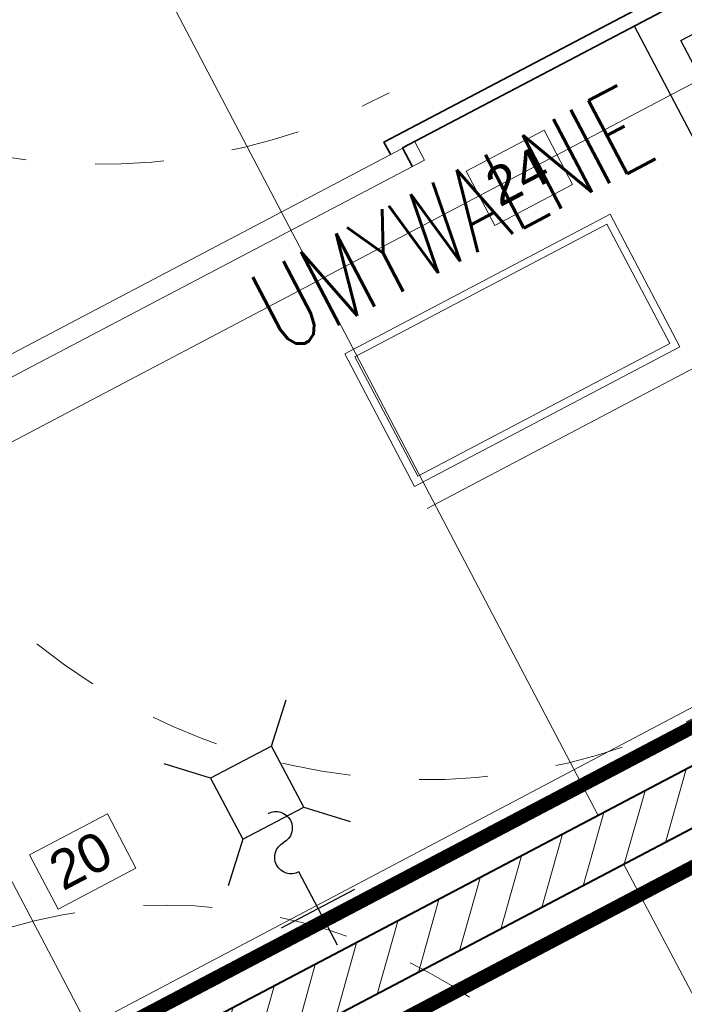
# Model space of a CAD drawing. Header units: metres. Extents: x 7408630 to 7411134, y 5569633 to 5570339.
# Tile 57 of 76: x 7410492.497 to 7410493.461, y 5569901.969 to 5569903.399. Entities that reach past the tile are written whole.
import ezdxf
from ezdxf.enums import TextEntityAlignment as Align

# ---------------------------------------------------------------- set-up
doc = ezdxf.new("R2010")
doc.units = ezdxf.units.M
doc.header["$MEASUREMENT"] = 0
doc.linetypes.add('HIDDEN', pattern=[9.524999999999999, 6.35, -3.175])
doc.linetypes.add('HIDDEN2', pattern=[4.762499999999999, 3.175, -1.5875])
for name, color, linetype, lineweight in [('0-drzwi-linia', 213, 'Continuous', 5), ('0-ZABUDOWA GK-MDF', 54, 'Continuous', 35), ('0_LEGENDA', 253, 'Continuous', 13), ('1_POSADZKA PODZIAŁY', 151, 'Continuous', 0), ('1_POSADZKI COKOŁY', 170, 'Continuous', 0), ('Hatch_zamurowania', 4, 'Continuous', 5), ('OPIS POM NOWE', 140, 'Continuous', 5), ('Opis_pom', 9, 'Continuous', 18), ('Sciany', 2, 'Continuous', 40)]:
    doc.layers.add(name, color=color, linetype=linetype, lineweight=lineweight)
doc.layers.add('0-wypos-sanitarne', color=1, linetype='Continuous')
doc.layers.add('Wyburzenia', color=7, linetype='Continuous', lineweight=13, true_color=0xb0b0b0)
doc.styles.add('ARIAL', font='tahoma.ttf')
doc.styles.add('ROMANS07', font='arial.ttf')
doc.styles.add('TXT', font='simplex.shx')
pattern_1 = [(0, (-58931.34199039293, 199163.1944934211), (0, 80), []), (90, (-58931.34199039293, 199163.1944934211), (-80, 4.898587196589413e-15), [])]

# ---------------------------------------------------------------- blocks, each defined once
blk = doc.blocks.new('drzwi giszet')
blk.add_lwpolyline([(68617.38963798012, -194499.2654756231), (68617.38963873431, -194409.2654942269), (68620.38963873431, -194409.2654942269), (68620.38963798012, -194499.2654756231)], close=True)
blk.add_lwpolyline([(68572.42657202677, -194476.0883026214), (68572.42657198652, -194526.0883026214)])
at = {"linetype": 'HIDDEN'}
blk.add_arc((68617.38963873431, -194499.2654942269), 90, 88.08978682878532, 179.999987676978, dxfattribs=at)
blk = doc.blocks.new('prysznic')
at = {"layer": '0-wypos-sanitarne'}
for points in [[(39554.31680376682, -197588.5821497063), (39634.31680376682, -197588.5821497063), (39634.31680376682, -197668.5821497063), (39554.31680376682, -197668.5821497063)], [(39559.31680376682, -197593.5821497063), (39629.31680376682, -197593.5821497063), (39629.31680376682, -197663.5821497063), (39559.31680376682, -197663.5821497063)]]:
    blk.add_lwpolyline(points, close=True, dxfattribs=at)
for points in [[(39569.31680376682, -197603.5821497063), (39614.31680376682, -197603.5821497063)], [(39615.78126986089, -197607.1176836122), (39569.31680376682, -197653.5821497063)], [(39619.31680376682, -197608.5821497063), (39619.31680376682, -197653.5821497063)]]:
    blk.add_lwpolyline(points, dxfattribs=at)
blk.add_circle((39619.31680376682, -197603.5821497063), 5, dxfattribs=at)
blk = doc.blocks.new('A$C19D82A3D')
for points in [[(-5, 10), (-10.00000000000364, 15.00000000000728)], [(5, 10), (10.00000000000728, 15)], [(-5, 0), (-9.999999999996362, -5)], [(5, 0), (10, -5)]]:
    blk.add_lwpolyline(points)
blk.add_lwpolyline([(-5, 10), (5, 10), (5, 0), (-5, 0)], close=True)
blk = doc.blocks.new('A$C22F40D41')
for points in [[(5.999999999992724, -6), (6, 6)], [(0, 0), (12, 0)]]:
    blk.add_lwpolyline(points)
for centre, start, end in [((19.19999999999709, 0), 0, 180), ((14.40000000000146, 0), 180, 0)]:
    blk.add_arc(centre, 2.4, start, end)
blk = doc.blocks.new('A$C142d3faa')
at = {"layer": '1_POSADZKA PODZIAŁY'}
h = blk.add_hatch(dxfattribs=at)
h.set_pattern_fill('_USER', color=256, scale=80, double=1, pattern_type=0)
h.set_pattern_definition(pattern_1)
h.paths.add_polyline_path([(28.22535916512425, 1045.606190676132), (175.2253591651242, 1045.606190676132), (175.2253591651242, 1273.606190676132), (408.2253591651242, 1273.606190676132), (408.2253591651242, 1588.606190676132), (65.22535916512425, 1588.606190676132), (65.22535916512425, 1464.606190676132), (38.22535945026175, 1464.606190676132), (38.22535945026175, 1191.606190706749), (63.22535916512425, 1191.606190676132), (63.22535915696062, 1179.606190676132), (27.22535916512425, 1179.606190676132)])
h = blk.add_hatch(dxfattribs=at)
h.set_pattern_fill('_USER', color=256, scale=80, double=1, pattern_type=0)
h.set_pattern_definition(pattern_1)
h.paths.add_polyline_path([(419.2253591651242, 1045.606190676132), (183.2253591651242, 1045.606190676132), (183.2253591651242, 1265.606190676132), (299.2339670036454, 1265.596304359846), (299.2339670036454, 1245.596304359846), (419.2253591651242, 1245.606190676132)])
at = {"layer": 'Hatch_zamurowania'}
h = blk.add_hatch(dxfattribs=at)
h.set_pattern_fill('ANSI31', color=256, scale=1.5)
h.set_pattern_definition([(45, (-50117.48606533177, 199163.1944934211), (-3.367596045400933, 3.367596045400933), [])])
h.paths.add_polyline_path([(175.2253591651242, 1045.400270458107), (175.2253591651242, 1273.606190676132), (419.2253591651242, 1273.606190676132), (419.2253591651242, 1265.606190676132), (183.2253591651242, 1265.606190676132), (183.2253591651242, 1045.606190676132)])
at = {"layer": '0-ZABUDOWA GK-MDF'}
for points in [[(299.2425918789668, 1372.639796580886), (299.2425918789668, 1374.639796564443), (419.2253591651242, 1374.606190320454)], [(301.2425918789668, 1369.639796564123), (301.2425918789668, 1372.639796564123), (419.2253591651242, 1372.606190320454)]]:
    blk.add_lwpolyline(points, dxfattribs=at)
at = {"layer": '0_LEGENDA', "color": 7}
for points in [[(307.8643481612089, 1365.355180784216), (320.6140506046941, 1365.355180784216), (320.6140506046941, 1356.428906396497), (307.8643481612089, 1356.428906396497)], [(205.5357274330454, 1307.007595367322), (218.2854298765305, 1307.007595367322), (218.2854298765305, 1298.081320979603), (205.5357274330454, 1298.081320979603)]]:
    blk.add_lwpolyline(points, dxfattribs=at)
for points in [[(307.8643481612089, 1356.428906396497), (320.6140506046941, 1356.428906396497), (320.6140506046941, 1365.355180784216), (307.8643481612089, 1365.355180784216)], [(205.5357274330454, 1298.081320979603), (218.2854298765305, 1298.081320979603), (218.2854298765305, 1307.007595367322), (205.5357274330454, 1307.007595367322)]]:
    blk.add_lwpolyline(points, close=True, dxfattribs=at)
at = {"layer": '1_POSADZKI COKOŁY', "color": 180, "true_color": 0x3022f7, "const_width": 2}
for points in [[(33.22535916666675, 1050.606190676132), (170.2253591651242, 1050.606190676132), (170.2253591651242, 1278.606266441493), (414.2253591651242, 1278.602569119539), (414.2253591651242, 1583.606190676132), (70.22535918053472, 1583.606190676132), (70.22535956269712, 1459.606190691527), (43.22535944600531, 1459.60619060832), (43.22535922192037, 1196.606190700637), (68.22535916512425, 1196.60619067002), (68.22535916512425, 1174.606190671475), (33.22535920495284, 1174.606190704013)], [(188.2253591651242, 1050.606190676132), (414.2253591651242, 1050.606190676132), (414.2253591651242, 1240.606190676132), (294.2253591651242, 1240.606190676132), (294.2253591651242, 1260.606190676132), (188.2253591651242, 1260.606190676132)]]:
    blk.add_lwpolyline(points, close=True, dxfattribs=at)
at = {"layer": 'Opis_pom', "ltscale": 0.7}
for points in [[(279.8934830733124, 1328.328595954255), (323.413483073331, 1328.328595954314), (323.413483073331, 1350.088595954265), (279.8934830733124, 1350.088595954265)], [(280.9814830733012, 1329.416595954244), (322.325483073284, 1329.416595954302), (322.325483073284, 1349.000595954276), (280.9814830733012, 1349.000595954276)]]:
    blk.add_lwpolyline(points, close=True, dxfattribs=at)
at = {"layer": 'Sciany'}
for points in [[(419.2253591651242, 1273.606190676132), (175.2253591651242, 1273.606190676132)], [(419.2253591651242, 1265.606190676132), (183.2253591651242, 1265.606190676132)]]:
    blk.add_lwpolyline(points, dxfattribs=at)
at = {"layer": 'Wyburzenia', "linetype": 'HIDDEN2', "ltscale": 3}
blk.add_arc((182.2253590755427, 1220.606190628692), 80, 3.668558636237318e-08, 90.0000000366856, dxfattribs=at)
at = {"layer": '0-drzwi-linia', "rotation": 90.00000000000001}
for p in [(-194196.0401164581, -67146.78036698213), (-194196.0401164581, -67247.78344764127)]:
    blk.add_blockref('drzwi giszet', p, dxfattribs=at)
at = {"layer": '0-wypos-sanitarne'}
blk.add_blockref('prysznic', (-39215.06315442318, 198961.1883319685), dxfattribs=at)
at = {"layer": '0-wypos-sanitarne', "xscale": -1}
for name, p, rotation in [('A$C19D82A3D', (238.9627763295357, 1304.605224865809), 180), ('A$C22F40D41', (238.9627763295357, 1274.605224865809), 270)]:
    blk.add_blockref(name, p, dxfattribs=dict(at, rotation=rotation))
at = {"layer": '0_LEGENDA', "color": 7, "char_height": 7.5, "width": 10.99403024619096, "attachment_point": 3, "style": 'ROMANS07'}
for s, insert in [('{\\H0.75x;24}', (318.4023587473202, 1364.022638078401)), ('{\\H0.75x;20}', (216.0737380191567, 1305.675052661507))]:
    blk.add_mtext(s, dxfattribs=dict(at, insert=insert))
at = {"layer": 'OPIS POM NOWE', "style": 'ARIAL'}
for tag, p in [('E1,4', (2085.453509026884, 1677.902724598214)), ('E1,4', (2642.565068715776, 1467.098580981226)), ('E1,4', (2887.554946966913, 1334.669140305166)), ('E1,1', (2346.15172770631, 945.3069204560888)), ('E1,2', (2380.289767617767, 731.4605824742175)), ('E1,4', (3248.926969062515, 423.5622677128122)), ('E1,3', (2269.290473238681, 389.8474601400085)), ('E1,5', (4145.396889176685, -41.41678165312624))]:
    blk.add_attdef(tag, text='', height=23.936, dxfattribs=at).set_placement(p, align=Align.MIDDLE_CENTER)
at = {"layer": 'Opis_pom', "ltscale": 0.7, "style": 'TXT', "width": 0.7}
blk.add_text('UMYWALNIE', height=12, dxfattribs=at).set_placement((302.7686155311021, 1354.134908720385), align=Align.CENTER)
at = {"layer": 'Opis_pom', "ltscale": 0.7, "style": 'ARIAL'}
for tag, p in [('B1,18', (784.175454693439, 4749.376909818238)), ('B1,21', (1474.160621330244, 4744.552251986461)), ('B1/17', (593.1950013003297, 4721.360037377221)), ('1,23', (2643.879736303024, 4721.360037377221)), ('1,22', (2015.997302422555, 4715.619925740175)), ('A1,1', (-123.2752701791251, 4710.792713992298)), ('B1,1', (2964.213888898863, 4687.194759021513)), ('B1,19', (983.4770436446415, 4684.250472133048)), ('A1,6', (-365.3793687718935, 4657.226791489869)), ('A1,16', (198.2072643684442, 4631.436355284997)), ('B1,20', (1267.194878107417, 4624.632454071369)), ('B1,3', (3298.013043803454, 4567.235815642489)), ('B1,4', (4545.109849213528, 4480.622250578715)), ('A1,5', (-782.1155021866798, 4446.932694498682)), ('A1,2', (-186.9193724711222, 4425.112318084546)), ('A1,15', (198.2072643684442, 4391.000839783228)), ('B1,2', (2872.012077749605, 4302.459186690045)), ('A1,3', (-121.2895641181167, 4150.905633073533)), ('B1,8', (2427.383192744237, 4053.123158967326)), ('B1,6', (4754.926236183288, 3940.334623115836)), ('A1,4', (-837.6792277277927, 3920.772192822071)), ('B1,14', (401.2060605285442, 3890.998977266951)), ('B1,13', (1255.283140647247, 3857.264790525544)), ('B1,5', (4487.887436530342, 3854.524062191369)), ('B1,10', (1961.599271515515, 3852.276071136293)), ('B1,9', (2126.781835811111, 3827.246892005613)), ('B1,7', (3203.179523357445, 3799.68363001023)), ('B1,11', (2118.658790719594, 3658.838670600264)), ('B1,12', (1949.477289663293, 3633.257187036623)), ('C1,2', (2894.604733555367, 3427.283363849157)), ('C1,3', (2160.246723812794, 3198.455877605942)), ('C1,1', (3129.25555325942, 2706.44898945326)), ('C1,4', (2077.339235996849, 2485.413103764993)), ('C1,5', (2131.383208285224, 2180.309788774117)), ('C1,10', (3196.043433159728, 2172.920878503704)), ('C1,9', (3215.995519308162, 1907.634199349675)), ('C1,6', (2168.073843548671, 1819.58528353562)), ('D0,18', (1348.653176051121, 1483.781635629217)), ('C1,8', (2890.195548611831, 1472.29709332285)), ('C1,7', (2247.746238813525, 1432.404889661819)), ('D,03', (680.1466722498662, 1361.206844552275)), ('D0,15', (1769.826019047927, 1360.285680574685)), ('D,07', (301.6534830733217, 1339.208595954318)), ('D0,6', (-189.623502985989, 1299.117330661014)), ('D0,8', (-573.6059719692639, 1280.794415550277)), ('D0,2', (1011.718833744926, 1184.667071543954)), ('D0,4', (520.2942003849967, 1181.603761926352)), ('D0,14', (1790.011409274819, 1156.002015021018)), ('D,05', (264.3299696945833, 1077.697489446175)), ('D0,13', (1760.78024321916, 974.2700197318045)), ('D0,09', (-770.0709432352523, 944.5551283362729)), ('D0,1', (999.9887503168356, 928.6062601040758)), ('D0,10', (-751.0723892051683, 564.5580135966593)), ('D0,11', (-751.0723892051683, 336.7382673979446)), ('D0,12', (198.7439030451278, 306.3970252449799))]:
    blk.add_attdef(tag, text='', height=11.968, dxfattribs=at).set_placement(p, align=Align.MIDDLE_CENTER)

msp = doc.modelspace()

# ---------------------------------------------------------------- block references
at = {"xscale": 0.01, "yscale": 0.01, "zscale": 0.01, "rotation": 27.75854060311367}
msp.add_blockref('A$C142d3faa', (7410496.779402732, 5569889.662845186), dxfattribs=at)

doc.saveas('drawing.dxf')
